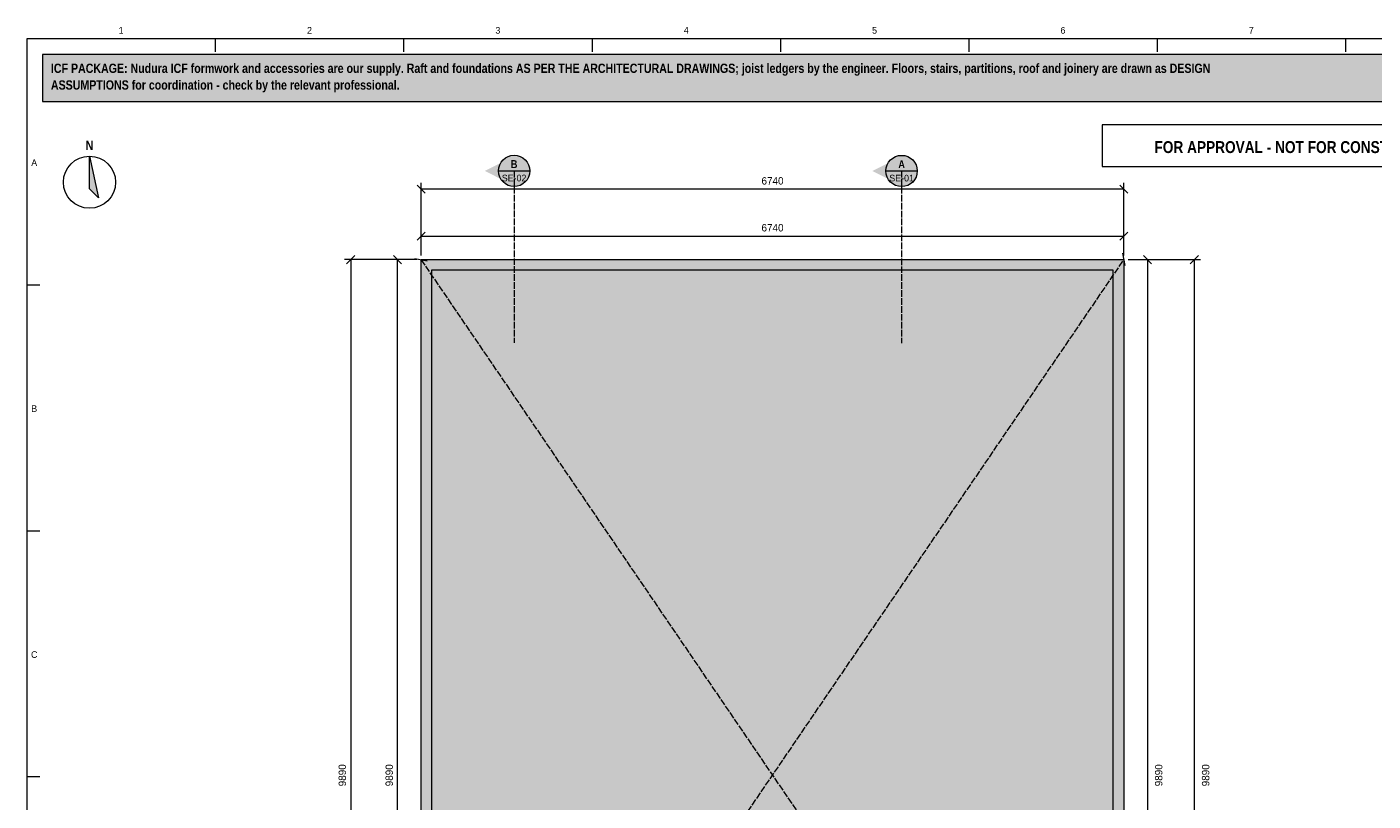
# Model space of a CAD drawing. Header units: millimetres. Extents: x 17 to 413, y 4 to 292.
# Tile 2 of 3: x 20 to 278, y 144 to 292. Entities that reach past the tile are written whole.
import ezdxf
from ezdxf.enums import TextEntityAlignment as Align

# ---------------------------------------------------------------- set-up
doc = ezdxf.new("R2010")
doc.units = ezdxf.units.MM
doc.linetypes.add('DASHED', pattern=[1.524, 1.27, -0.254])
for name, color, linetype in [('FILL-EPS', 7, 'Continuous'), ('FILL-INK', 7, 'Continuous'), ('FILL-RED', 7, 'Continuous'), ('FILL-WHITE', 7, 'Continuous'), ('LINE-C_85297A', 7, 'Continuous'), ('LINE-C_85297A-DASH', 7, 'DASHED'), ('LINE-INK', 7, 'Continuous'), ('LINE-RED', 7, 'Continuous'), ('LINE-RED-DASH', 7, 'DASHED'), ('TEXT-INK', 7, 'Continuous'), ('TEXT-RED', 7, 'Continuous'), ('TEXT-STEEL_GREY', 7, 'Continuous')]:
    doc.layers.add(name, color=color, linetype=linetype)
doc.styles.add('OpenSansCondensed-Bold', font='OpenSansCondensed-Bold.ttf')

msp = doc.modelspace()

# ---------------------------------------------------------------- hatches: boundary and pattern name
at = {"layer": 'FILL-EPS', "true_color": 0xccffff}
h = msp.add_hatch(color=7, dxfattribs=at)
h.dxf.hatch_style = 1
h.paths.add_polyline_path([(95.59, 247.66), (230.39, 247.66), (230.39, 247.66), (230.41, 247.69), (230.39, 247.66), (230.39, 49.86), (230.39, 49.85), (230.42, 49.82), (230.4, 49.85), (230.39, 49.85), (230.39, 49.85), (230.39, 49.86), (95.59, 49.86)])
h.paths.add_polyline_path([(228.35, 51.89), (228.35, 245.63), (97.62, 245.63), (97.62, 51.89)], flags=0)
at = {"layer": 'FILL-INK', "true_color": 0x14141a}
h = msp.add_hatch(color=250, dxfattribs=at)
h.dxf.hatch_style = 1
h.paths.add_polyline_path([(32, 267.5), (33.75, 259.5), (32, 261.25)])
at = {"layer": 'FILL-RED', "true_color": 0xb81a1f}
h = msp.add_hatch(color=242, dxfattribs=at)
h.dxf.hatch_style = 1
h.paths.add_polyline_path([(107.83, 264.67), (113.43, 261.82), (113.43, 267.52)])
h = msp.add_hatch(color=242, dxfattribs=at)
h.dxf.hatch_style = 1
h.paths.add_polyline_path([(182.15, 264.66), (187.75, 261.81), (187.75, 267.51)])
at = {"layer": 'FILL-WHITE', "true_color": 0xfff5f0}
h = msp.add_hatch(color=7, dxfattribs=at)
h.dxf.hatch_style = 1
h.paths.add_polyline_path([(23, 278), (307, 278), (307, 287), (23, 287)])
at = {"layer": 'FILL-WHITE', "true_color": 0xffffff}
h = msp.add_hatch(color=7, dxfattribs=at)
h.dxf.hatch_style = 1
h.paths.add_polyline_path([(116.43, 264.67), (116.32, 265.45), (116.02, 266.17), (115.55, 266.79), (114.93, 267.27), (114.2, 267.57), (113.43, 267.67), (112.65, 267.57), (111.93, 267.27), (111.3, 266.79), (110.83, 266.17), (110.53, 265.45), (110.43, 264.67), (110.53, 263.9), (110.83, 263.17), (111.3, 262.55), (111.93, 262.07), (112.65, 261.77), (113.43, 261.67), (114.2, 261.77), (114.93, 262.07), (115.55, 262.55), (116.02, 263.17), (116.32, 263.9)])
h = msp.add_hatch(color=7, dxfattribs=at)
h.dxf.hatch_style = 1
h.paths.add_polyline_path([(190.75, 264.66), (190.64, 265.44), (190.34, 266.16), (189.87, 266.78), (189.25, 267.26), (188.52, 267.56), (187.75, 267.66), (186.97, 267.56), (186.25, 267.26), (185.62, 266.78), (185.15, 266.16), (184.85, 265.44), (184.75, 264.66), (184.85, 263.89), (185.15, 263.16), (185.62, 262.54), (186.25, 262.06), (186.97, 261.77), (187.75, 261.66), (188.52, 261.77), (189.25, 262.06), (189.87, 262.54), (190.34, 263.16), (190.64, 263.89)])

# ---------------------------------------------------------------- linework, layer by layer
at = {"layer": 'LINE-C_85297A', "lineweight": 5}
for p, q in [((94.39, 247.9), (96.75, 247.45)), ((230.64, 246.51), (230.19, 248.87))]:
    msp.add_line(p, q, dxfattribs=at)
at = {"layer": 'LINE-C_85297A-DASH', "lineweight": 5}
for p, q in [((95.57, 247.67), (230.43, 49.81)), ((95.59, 49.86), (230.41, 247.69))]:
    msp.add_line(p, q, dxfattribs=at)
at = {"layer": 'LINE-INK', "lineweight": 5}
for p, q in [((56.12, 290), (56.12, 287.5)), ((92.25, 290), (92.25, 287.5)), ((128.38, 290), (128.38, 287.5)), ((164.5, 290), (164.5, 287.5)), ((200.62, 290), (200.62, 287.5)), ((236.75, 290), (236.75, 287.5)), ((272.88, 290), (272.88, 287.5)), ((96.36, 260.38), (94.81, 261.94)), ((95.59, 248.46), (95.59, 262.36)), ((230.39, 261.16), (95.59, 261.16)), ((231.16, 260.38), (229.61, 261.94)), ((230.39, 248.46), (230.39, 262.36)), ((95.59, 248.46), (95.59, 253.36)), ((230.39, 248.46), (230.39, 253.36)), ((94.81, 251.38), (96.36, 252.94)), ((95.59, 252.16), (230.39, 252.16)), ((229.61, 251.38), (231.16, 252.94)), ((82.86, 248.44), (81.31, 246.88)), ((91.86, 246.88), (90.31, 248.44)), ((234.11, 248.44), (235.66, 246.88)), ((243.11, 246.88), (244.66, 248.44)), ((94.79, 247.66), (80.89, 247.66)), ((82.09, 247.66), (82.09, 49.86)), ((94.79, 247.66), (89.89, 247.66)), ((91.09, 49.86), (91.09, 247.66)), ((231.19, 247.66), (236.09, 247.66)), ((231.19, 247.66), (245.09, 247.66)), ((234.89, 247.66), (234.89, 49.86)), ((243.89, 49.86), (243.89, 247.66)), ((20, 242.83), (22.5, 242.83)), ((20, 195.67), (22.5, 195.67)), ((20, 148.5), (22.5, 148.5))]:
    msp.add_line(p, q, dxfattribs=at)
for points in [[(20, 7), (413, 7), (413, 290), (20, 290)], [(32, 267.5), (33.75, 259.5), (32, 261.25)], [(95.59, 49.86), (95.59, 247.66), (230.39, 247.66), (230.39, 247.66), (230.41, 247.69), (230.39, 247.66), (230.39, 49.86), (230.39, 49.85), (230.42, 49.82), (230.4, 49.85), (230.39, 49.85), (230.39, 49.85), (230.39, 49.86)], [(97.62, 51.89), (228.35, 51.89), (228.35, 245.63), (97.62, 245.63)]]:
    msp.add_lwpolyline(points, close=True, dxfattribs=at)
msp.add_circle((32, 262.5), 5, dxfattribs=at)
at = {"layer": 'LINE-RED', "lineweight": 5}
for p, q in [((110.43, 264.67), (116.43, 264.67)), ((184.75, 264.66), (190.75, 264.66))]:
    msp.add_line(p, q, dxfattribs=at)
for points in [[(23, 278), (307, 278), (307, 287), (23, 287)], [(226.21, 265.5), (303, 265.5), (303, 273.5), (226.21, 273.5)]]:
    msp.add_lwpolyline(points, close=True, dxfattribs=at)
for centre in [(113.43, 264.67), (187.75, 264.66)]:
    msp.add_circle(centre, 3, dxfattribs=at)
at = {"layer": 'LINE-RED-DASH', "lineweight": 5}
for p, q in [((113.43, 264.67), (113.43, 231.67)), ((187.75, 264.66), (187.75, 231.66))]:
    msp.add_line(p, q, dxfattribs=at)

# ---------------------------------------------------------------- texts
at = {"layer": 'TEXT-INK', "style": 'OpenSansCondensed-Bold'}
for s, p in [('ICF PACKAGE: Nudura ICF formwork and accessories are our supply. Raft and foundations AS PER THE ARCHITECTURAL DRAWINGS; joist ledgers by the engineer. Floors, stairs, partitions, roof and joinery are drawn as DESIGN', (24.6, 283.47)), ('ASSUMPTIONS for coordination - check by the relevant professional.', (24.6, 280.27))]:
    msp.add_text(s, height=1.778, dxfattribs=at).set_placement(p)
msp.add_text('N', height=1.78, dxfattribs=at).set_placement((32, 268.7), align=Align.CENTER)
at = {"layer": 'TEXT-INK'}
for p in [(162.99, 262.06), (162.99, 253.06)]:
    msp.add_text('6740', height=1.422, dxfattribs=at).set_placement(p, align=Align.CENTER)
for p in [(81.19, 148.76), (90.19, 148.76), (237.76, 148.76), (246.76, 148.76)]:
    msp.add_text('9890', height=1.422, rotation=90, dxfattribs=at).set_placement(p, align=Align.CENTER)
at = {"layer": 'TEXT-RED', "style": 'OpenSansCondensed-Bold'}
for s, height, p in [('FOR APPROVAL - NOT FOR CONSTRUCTION', 2.286, (264.6, 268.1)), ('B', 1.52, (113.43, 265.22)), ('A', 1.52, (187.75, 265.21))]:
    msp.add_text(s, height=height, dxfattribs=at).set_placement(p, align=Align.CENTER)
at = {"layer": 'TEXT-RED'}
for s, p in [('SE-02', (113.43, 262.67)), ('SE-01', (187.75, 262.66))]:
    msp.add_text(s, height=1.27, dxfattribs=at).set_placement(p, align=Align.CENTER)
at = {"layer": 'TEXT-STEEL_GREY'}
for s, p in [('1', (38.06, 291)), ('2', (74.19, 291)), ('3', (110.31, 291)), ('4', (146.44, 291)), ('5', (182.56, 291)), ('6', (218.69, 291)), ('7', (254.81, 291)), ('A', (21.4, 265.62)), ('B', (21.4, 218.45)), ('C', (21.4, 171.28))]:
    msp.add_text(s, height=1.27, dxfattribs=at).set_placement(p, align=Align.CENTER)

doc.saveas('drawing.dxf')
